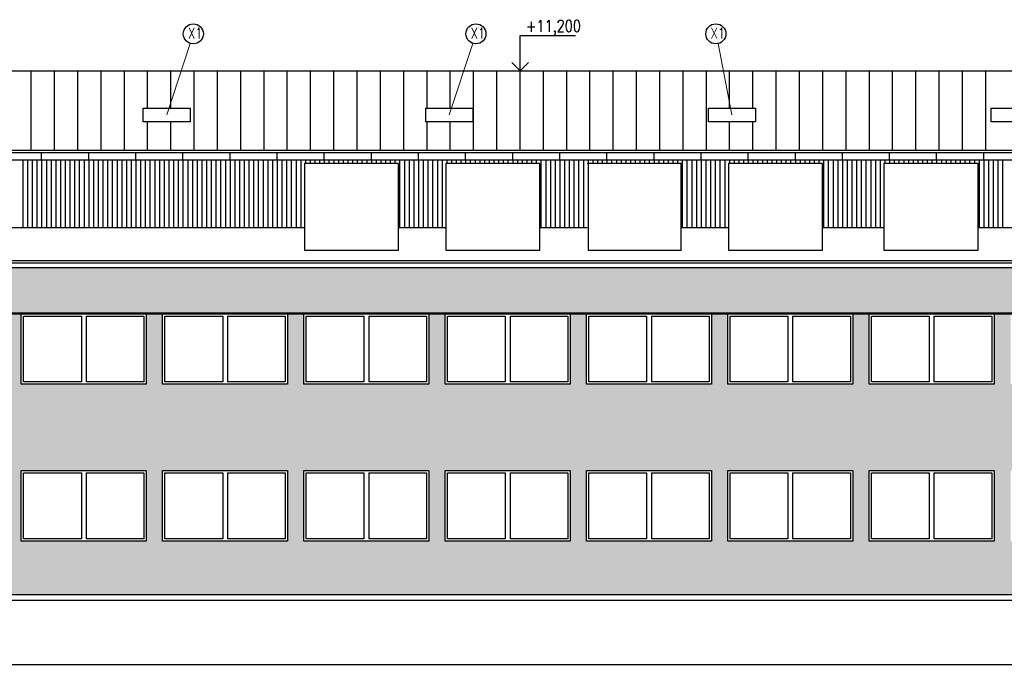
# Model space of a CAD drawing. Header units: millimetres. Extents: x -637441 to -130928, y -380379 to -53767.
# Tile 115 of 193: x -523813 to -502911, y -87017 to -73142. Entities that reach past the tile are written whole.
import ezdxf
from ezdxf.enums import TextEntityAlignment as Align

# ---------------------------------------------------------------- set-up
doc = ezdxf.new("R2010")
doc.units = ezdxf.units.MM
doc.header["$LTSCALE"] = 10
for name, color, linetype, lineweight in [('CKKOTY', 7, 'Continuous', 25), ('CKSTENY_SRAF', 1, 'Continuous', 18), ('CKTEXTY_MALE', 7, 'Continuous', 25), ('CKTEXTY_STREDNI', 6, 'Continuous', 50)]:
    doc.layers.add(name, color=color, linetype=linetype, lineweight=lineweight)
for name, color, linetype in [('NOVÉ_SLABÉ', 7, 'Continuous'), ('OBR', 3, 'Continuous'), ('SLABĚ', 7, 'Continuous')]:
    doc.layers.add(name, color=color, linetype=linetype)
doc.styles.get("Standard").update_dxf_attribs({"font": 'simplex.shx', "width": 0.8})
doc.dimstyles.new('menší', dxfattribs={"dimscale": 100, "dimtxt": 2.5, "dimasz": 2.5, "dimexe": 1.768, "dimexo": 5, "dimtad": 1, "dimrnd": 1, "dimtxsty": 'Standard', "dimblk1": 'OBLIQUE', "dimblk2": 'OBLIQUE', "dimsah": 1, "dimcen": 2.5, "dimdle": 1.8, "dimadec": 0, "dimazin": 0, "dimtfac": 1, "dimtix": 1, "dimtmove": 2, "dimatfit": 3, "dimfxl": 1, "dimarcsym": 0})

# ---------------------------------------------------------------- blocks, each defined once
blk = doc.blocks.new('_OBLIQUE')
at = {"color": 0, "linetype": 'ByBlock'}
blk.add_line((-0.5, -0.5), (0.5, 0.5), dxfattribs=at)
blk = doc.blocks.new('*D745')
at = {"layer": 'CKKOTY', "color": 0, "lineweight": -2}
for p, q in [((-470179, -85906), (-470179, -87017)), ((-530393, -85962), (-530393, -87017)), ((-469999, -86840), (-530573, -86840))]:
    blk.add_line(p, q, dxfattribs=at)
at = {"layer": 'DEFPOINTS', "color": 0}
for p in [(-530393, -85462), (-470179, -85406), (-530393, -86840)]:
    blk.add_point(p, dxfattribs=at)
at = {"layer": 'CKKOTY', "color": 0, "lineweight": -2, "xscale": 250, "yscale": 250, "zscale": 250, "rotation": 180}
blk.add_blockref('_OBLIQUE', (-530393, -86840), dxfattribs=at)
at = {"layer": 'CKKOTY', "color": 0, "lineweight": -2, "xscale": 250, "yscale": 250, "zscale": 250}
blk.add_blockref('_OBLIQUE', (-470179, -86840), dxfattribs=at)
at = {"layer": 'CKKOTY', "color": 0, "insert": (-500286, -86653), "char_height": 250, "attachment_point": 5}
blk.add_mtext('60214', dxfattribs=at)
blk = doc.blocks.new('kacenah1')
at = {"color": 0, "linetype": 'ByBlock', "lineweight": -2}
for points in [[(0, 0), (0, 30), (46.9, 30)], [(-7.07, 7.07), (0, 0), (7.07, 7.07)]]:
    blk.add_lwpolyline(points, dxfattribs=at)
at = {"color": 0, "linetype": 'ByBlock', "lineweight": -2, "width": 0.8}
blk.add_attdef('HEIGHT', text='', height=10, dxfattribs=at).set_placement((5, 30), align=Align.BOTTOM_LEFT)
blk.add_attdef('OZN', text='', height=10, dxfattribs=at).set_placement((5, 26.66), align=Align.TOP_LEFT)

msp = doc.modelspace()

# ---------------------------------------------------------------- hatches: boundary and pattern name
at = {"layer": 'CKSTENY_SRAF'}
msp.add_hatch(color=254, dxfattribs=at).paths.add_polyline_path([(-530393.229, -78401.491), (-473179.314, -78401.491), (-473179.314, -79382.439), (-530393.229, -79382.439)])
h = msp.add_hatch(color=140, dxfattribs=at)
h.paths.add_polyline_path([(-478779.314, -82712.439), (-476129.314, -82712.439), (-476129.314, -84212.439), (-478779.314, -84212.439)], flags=16)
h.paths.add_polyline_path([(-481779.314, -82712.439), (-479129.314, -82712.439), (-479129.314, -84212.439), (-481779.314, -84212.439)], flags=16)
h.paths.add_polyline_path([(-484779.314, -82712.439), (-482129.314, -82712.439), (-482129.314, -84212.439), (-484779.314, -84212.439)], flags=16)
h.paths.add_polyline_path([(-487779.314, -82712.439), (-485129.314, -82712.439), (-485129.314, -84212.439), (-487779.314, -84212.439)], flags=16)
h.paths.add_polyline_path([(-490779.314, -82712.439), (-488129.314, -82712.439), (-488129.314, -84212.439), (-490779.314, -84212.439)], flags=16)
h.paths.add_polyline_path([(-493779.314, -82712.439), (-491129.314, -82712.439), (-491129.314, -84212.439), (-493779.314, -84212.439)], flags=16)
h.paths.add_polyline_path([(-496779.314, -82712.439), (-494129.314, -82712.439), (-494129.314, -84212.439), (-496779.314, -84212.439)], flags=16)
h.paths.add_polyline_path([(-499779.314, -82712.439), (-497129.314, -82712.439), (-497129.314, -84212.439), (-499779.314, -84212.439)], flags=16)
h.paths.add_polyline_path([(-502779.314, -82712.439), (-500129.314, -82712.439), (-500129.314, -84212.439), (-502779.314, -84212.439)], flags=16)
h.paths.add_polyline_path([(-505779.314, -82712.439), (-503129.314, -82712.439), (-503129.314, -84212.439), (-505779.314, -84212.439)], flags=16)
h.paths.add_polyline_path([(-508779.314, -82712.439), (-506129.314, -82712.439), (-506129.314, -84212.439), (-508779.314, -84212.439)], flags=16)
h.paths.add_polyline_path([(-511779.314, -82712.439), (-509129.314, -82712.439), (-509129.314, -84212.439), (-511779.314, -84212.439)], flags=16)
h.paths.add_polyline_path([(-514779.314, -82712.439), (-512129.314, -82712.439), (-512129.314, -84212.439), (-514779.314, -84212.439)], flags=16)
h.paths.add_polyline_path([(-517779.314, -82712.439), (-515129.314, -82712.439), (-515129.314, -84212.439), (-517779.314, -84212.439)], flags=16)
h.paths.add_polyline_path([(-520779.314, -82712.439), (-518129.314, -82712.439), (-518129.314, -84212.439), (-520779.314, -84212.439)], flags=16)
h.paths.add_polyline_path([(-523779.314, -82712.439), (-521129.314, -82712.439), (-521129.314, -84212.439), (-523779.314, -84212.439)], flags=16)
h.paths.add_polyline_path([(-526779.314, -82712.439), (-524129.314, -82712.439), (-524129.314, -84212.439), (-526779.314, -84212.439)], flags=16)
h.paths.add_polyline_path([(-473179.314, -80882.439), (-475829.314, -80882.439), (-475829.314, -79382.439), (-476129.314, -79382.439), (-476129.314, -80888.309), (-478779.314, -80888.309), (-478779.314, -79382.439), (-479129.314, -79382.439), (-479129.314, -80885.374), (-481779.314, -80885.374), (-481779.314, -79382.439), (-482129.314, -79382.439), (-482129.314, -80882.439), (-484779.314, -80882.439), (-484779.314, -79382.439), (-485129.314, -79382.439), (-485129.314, -80882.439), (-487779.314, -80882.439), (-487779.314, -79382.439), (-488129.314, -79382.439), (-488129.314, -80882.439), (-490779.314, -80882.439), (-490779.314, -79382.439), (-491129.314, -79382.439), (-491129.314, -80882.439), (-493779.314, -80882.439), (-493779.314, -79382.439), (-494129.314, -79382.439), (-494129.314, -80882.439), (-496779.314, -80882.439), (-496779.314, -79382.439), (-497129.314, -79382.439), (-497129.314, -80882.439), (-499779.314, -80882.439), (-499779.314, -79382.439), (-500129.314, -79382.439), (-500129.314, -80882.439), (-502779.314, -80882.439), (-502779.314, -79382.439), (-503129.314, -79382.439), (-503129.314, -80882.439), (-505779.314, -80882.439), (-505779.314, -79382.439), (-506129.314, -79382.439), (-506129.314, -80882.439), (-508779.314, -80882.439), (-508779.314, -79382.439), (-509129.314, -79382.439), (-509129.314, -80882.439), (-511779.314, -80882.439), (-511779.314, -79382.439), (-512129.314, -79382.439), (-512129.314, -80882.439), (-514779.314, -80882.439), (-514779.314, -79382.439), (-515129.314, -79382.439), (-515129.314, -80879.453), (-517779.314, -80879.453), (-517779.314, -79382.439), (-518129.314, -79382.439), (-518129.314, -80882.439), (-520779.314, -80882.439), (-520779.314, -79382.439), (-521129.314, -79382.439), (-521129.314, -80882.439), (-523779.314, -80882.439), (-523779.314, -79382.439), (-524129.314, -79382.439), (-524129.314, -80882.439), (-526779.314, -80882.439), (-526779.314, -79382.439), (-527179.314, -79382.439), (-527179.314, -82382.439), (-529829.314, -82382.439), (-529829.314, -79382.439), (-530404.936, -79382.439), (-530404.936, -85349.93), (-473179.314, -85349.93)])

# ---------------------------------------------------------------- linework, layer by layer
at = {"color": 7, "lineweight": -3}
for points in [[(-515768.229, -76196.744), (-517768.229, -76196.744), (-517768.229, -78037.543), (-515768.229, -78037.543)], [(-512768.229, -76196.744), (-514768.229, -76196.744), (-514768.229, -78037.543), (-512768.229, -78037.543)], [(-506768.229, -76196.744), (-508768.229, -76196.744), (-508768.229, -78037.543), (-506768.229, -78037.543)], [(-503468.229, -76196.744), (-505468.229, -76196.744), (-505468.229, -78037.543), (-503468.229, -78037.543)]]:
    msp.add_lwpolyline(points, close=True, dxfattribs=at)
msp.add_lwpolyline([(-511747.345, -76114.955), (-511747.345, -78037.543), (-509768.229, -78037.543), (-509768.229, -76196.744), (-511768.229, -76196.744)], dxfattribs=at)
at = {"layer": 'CKKOTY'}
for p, q in [((-529993.229, -74224.955), (-470129.314, -74224.955)), ((-529993.229, -75914.955), (-470179.314, -75914.955)), ((-529993.229, -75964.955), (-470179.314, -75964.955)), ((-523347.345, -76114.955), (-523347.345, -75964.955)), ((-522347.345, -76114.955), (-522347.345, -75964.955)), ((-521347.345, -76114.955), (-521347.345, -75964.955)), ((-520347.345, -76114.955), (-520347.345, -75964.955)), ((-519347.345, -76114.955), (-519347.345, -75964.955)), ((-518347.345, -76114.955), (-518347.345, -75964.955)), ((-517347.345, -76114.955), (-517347.345, -75964.955)), ((-516347.345, -76114.955), (-516347.345, -75964.955)), ((-515347.345, -76114.955), (-515347.345, -75964.955)), ((-514347.345, -76114.955), (-514347.345, -75964.955)), ((-513347.345, -76114.955), (-513347.345, -75964.955)), ((-512347.345, -76114.955), (-512347.345, -75964.955)), ((-511347.345, -76114.955), (-511347.345, -75964.955)), ((-510347.345, -76114.955), (-510347.345, -75964.955)), ((-510347.345, -76114.955), (-510347.345, -75964.955)), ((-509347.345, -76114.955), (-509347.345, -75964.955)), ((-508347.345, -76114.955), (-508347.345, -75964.955)), ((-507347.345, -76114.955), (-507347.345, -75964.955)), ((-506347.345, -76114.955), (-506347.345, -75964.955)), ((-505347.345, -76114.955), (-505347.345, -75964.955)), ((-504347.345, -76114.955), (-504347.345, -75964.955)), ((-503347.345, -76114.955), (-503347.345, -75964.955)), ((-529732.275, -76114.955), (-500152.008, -76114.955)), ((-529767.831, -77551.491), (-517768.229, -77551.491)), ((-515768.229, -77551.491), (-514768.229, -77551.491)), ((-512768.229, -77551.491), (-511768.229, -77551.491)), ((-509768.229, -77551.491), (-508768.229, -77551.491)), ((-506768.229, -77551.491), (-505468.229, -77551.491)), ((-503468.229, -77551.491), (-502468.229, -77551.491)), ((-529993.229, -78251.491), (-470179.314, -78251.491)), ((-529993.229, -78301.491), (-470179.314, -78301.491)), ((-530393.229, -78401.491), (-470179.314, -78401.491)), ((-512159.314, -79382.439), (-514809.314, -79382.439)), ((-509159.314, -79382.439), (-511809.314, -79382.439)), ((-523779.314, -80832.439), (-523779.314, -79432.439)), ((-520779.314, -80832.439), (-520779.314, -79432.439)), ((-517779.314, -80832.439), (-517779.314, -79432.439)), ((-514779.314, -80832.439), (-514779.314, -79432.439)), ((-511779.314, -80832.439), (-511779.314, -79432.439)), ((-508779.314, -80832.439), (-508779.314, -79432.439)), ((-505779.314, -80832.439), (-505779.314, -79432.439)), ((-523779.314, -84162.439), (-523779.314, -82762.439)), ((-520779.314, -84162.439), (-520779.314, -82762.439)), ((-517779.314, -84162.439), (-517779.314, -82762.439)), ((-514779.314, -84162.439), (-514779.314, -82762.439)), ((-511779.314, -84162.439), (-511779.314, -82762.439)), ((-508779.314, -84162.439), (-508779.314, -82762.439)), ((-505779.314, -84162.439), (-505779.314, -82762.439))]:
    msp.add_line(p, q, dxfattribs=at)
at = {"layer": 'CKSTENY_SRAF', "color": 7}
for p, q in [((-520693.229, -75161.78), (-520193.93, -73644.822)), ((-514693.229, -75161.78), (-514193.93, -73644.822)), ((-508693.229, -75161.78), (-508987.355, -73644.822))]:
    msp.add_line(p, q, dxfattribs=at)
msp.add_lwpolyline([(-473179.314, -79382.439), (-530393.229, -79382.439), (-530393.229, -78401.491), (-473179.314, -78401.491)], dxfattribs=at)
msp.add_lwpolyline([(-530393.229, -78401.491), (-473179.314, -78401.491), (-473179.314, -79382.439), (-530393.229, -79382.439)], close=True, dxfattribs=at)
at = {"layer": 'CKTEXTY_MALE'}
for p, q in [((-524129.314, -79382.439), (-523779.314, -79382.439)), ((-523779.314, -79382.439), (-521129.314, -79382.439)), ((-523779.314, -80882.439), (-523779.314, -79382.439)), ((-521129.314, -79382.439), (-521129.314, -80882.439)), ((-521129.314, -79382.439), (-520779.314, -79382.439)), ((-520779.314, -79382.439), (-518129.314, -79382.439)), ((-520779.314, -80882.439), (-520779.314, -79382.439)), ((-518129.314, -79382.439), (-518129.314, -80882.439)), ((-518129.314, -79382.439), (-517779.314, -79382.439)), ((-517779.314, -79382.439), (-515129.314, -79382.439)), ((-517779.314, -80882.439), (-517779.314, -79382.439)), ((-515129.314, -79382.439), (-515129.314, -80882.439)), ((-514779.314, -79382.439), (-515129.314, -79382.439)), ((-514779.314, -79382.439), (-512129.314, -79382.439)), ((-514779.314, -80882.439), (-514779.314, -79382.439)), ((-512129.314, -79382.439), (-512129.314, -80882.439)), ((-511779.314, -79382.439), (-512129.314, -79382.439)), ((-511779.314, -79382.439), (-509129.314, -79382.439)), ((-511779.314, -80882.439), (-511779.314, -79382.439)), ((-509129.314, -79382.439), (-509129.314, -80882.439)), ((-508779.314, -79382.439), (-509129.314, -79382.439)), ((-508779.314, -79382.439), (-506129.314, -79382.439)), ((-508779.314, -80882.439), (-508779.314, -79382.439)), ((-506129.314, -79382.439), (-506129.314, -80882.439)), ((-505779.314, -79382.439), (-506129.314, -79382.439)), ((-505779.314, -79382.439), (-503129.314, -79382.439)), ((-505779.314, -80882.439), (-505779.314, -79382.439)), ((-503129.314, -79382.439), (-503129.314, -80882.439)), ((-502779.314, -79382.439), (-503129.314, -79382.439)), ((-522504.314, -79432.439), (-522504.314, -80832.439)), ((-522404.314, -79432.439), (-522404.314, -80832.439)), ((-519504.314, -79432.439), (-519504.314, -80832.439)), ((-519404.314, -79432.439), (-518179.314, -79432.439)), ((-519404.314, -79432.439), (-519404.314, -80832.439)), ((-518179.314, -79432.439), (-518179.314, -80832.439)), ((-517729.314, -80832.439), (-517729.314, -79432.439)), ((-517729.314, -79432.439), (-516504.314, -79432.439)), ((-516504.314, -79432.439), (-516504.314, -80832.439)), ((-516404.314, -79432.439), (-515179.314, -79432.439)), ((-516404.314, -79432.439), (-516404.314, -80832.439)), ((-515179.314, -79432.439), (-515179.314, -80832.439)), ((-514729.314, -80832.439), (-514729.314, -79432.439)), ((-514729.314, -79432.439), (-513504.314, -79432.439)), ((-513504.314, -79432.439), (-513504.314, -80832.439)), ((-513404.314, -79432.439), (-512179.314, -79432.439)), ((-513404.314, -79432.439), (-513404.314, -80832.439)), ((-512179.314, -79432.439), (-512179.314, -80832.439)), ((-511729.314, -80832.439), (-511729.314, -79432.439)), ((-511729.314, -79432.439), (-510504.314, -79432.439)), ((-510504.314, -79432.439), (-510504.314, -80832.439)), ((-510404.314, -79432.439), (-509179.314, -79432.439)), ((-510404.314, -79432.439), (-510404.314, -80832.439)), ((-509179.314, -79432.439), (-509179.314, -80832.439)), ((-508729.314, -80832.439), (-508729.314, -79432.439)), ((-508729.314, -79432.439), (-507504.314, -79432.439)), ((-507504.314, -79432.439), (-507504.314, -80832.439)), ((-507404.314, -79432.439), (-506179.314, -79432.439)), ((-507404.314, -79432.439), (-507404.314, -80832.439)), ((-506179.314, -79432.439), (-506179.314, -80832.439)), ((-505729.314, -80832.439), (-505729.314, -79432.439)), ((-505729.314, -79432.439), (-504504.314, -79432.439)), ((-504504.314, -79432.439), (-504504.314, -80832.439)), ((-504404.314, -79432.439), (-503179.314, -79432.439)), ((-504404.314, -79432.439), (-504404.314, -80832.439)), ((-503179.314, -79432.439), (-503179.314, -80832.439)), ((-521129.314, -80882.439), (-523779.314, -80882.439)), ((-518129.314, -80882.439), (-520779.314, -80882.439)), ((-518179.314, -80832.439), (-519404.314, -80832.439)), ((-515129.314, -80882.439), (-517779.314, -80882.439)), ((-516504.314, -80832.439), (-517729.314, -80832.439)), ((-515179.314, -80832.439), (-516404.314, -80832.439)), ((-512129.314, -80882.439), (-514779.314, -80882.439)), ((-513504.314, -80832.439), (-514729.314, -80832.439)), ((-512179.314, -80832.439), (-513404.314, -80832.439)), ((-509129.314, -80882.439), (-511779.314, -80882.439)), ((-510504.314, -80832.439), (-511729.314, -80832.439)), ((-509179.314, -80832.439), (-510404.314, -80832.439)), ((-506129.314, -80882.439), (-508779.314, -80882.439)), ((-507504.314, -80832.439), (-508729.314, -80832.439)), ((-506179.314, -80832.439), (-507404.314, -80832.439)), ((-503129.314, -80882.439), (-505779.314, -80882.439)), ((-504504.314, -80832.439), (-505729.314, -80832.439)), ((-503179.314, -80832.439), (-504404.314, -80832.439)), ((-522504.314, -82762.439), (-522504.314, -84162.439)), ((-522404.314, -82762.439), (-522404.314, -84162.439)), ((-519504.314, -82762.439), (-519504.314, -84162.439)), ((-519404.314, -82762.439), (-519404.314, -84162.439)), ((-516504.314, -82762.439), (-516504.314, -84162.439)), ((-516404.314, -82762.439), (-516404.314, -84162.439)), ((-513504.314, -82762.439), (-513504.314, -84162.439)), ((-513404.314, -82762.439), (-513404.314, -84162.439)), ((-510504.314, -82762.439), (-510504.314, -84162.439)), ((-510404.314, -82762.439), (-510404.314, -84162.439)), ((-507504.314, -82762.439), (-507504.314, -84162.439)), ((-507404.314, -82762.439), (-507404.314, -84162.439)), ((-504504.314, -82762.439), (-504504.314, -84162.439)), ((-504404.314, -82762.439), (-504404.314, -84162.439))]:
    msp.add_line(p, q, dxfattribs=at)
at = {"layer": 'CKTEXTY_MALE', "color": 5}
msp.add_line((-473179.314, -85349.93), (-530393.229, -85349.93), dxfattribs=at)
at = {"layer": 'CKTEXTY_MALE', "linetype": 'Continuous'}
for points in [[(-521193.229, -75312.977), (-521193.229, -75022.977), (-520193.229, -75022.977), (-520193.229, -75312.977)], [(-515193.229, -75312.977), (-515193.229, -75022.977), (-514193.229, -75022.977), (-514193.229, -75312.977)], [(-509193.229, -75312.977), (-509193.229, -75022.977), (-508193.229, -75022.977), (-508193.229, -75312.977)], [(-503193.229, -75312.977), (-503193.229, -75022.977), (-502193.229, -75022.977), (-502193.229, -75312.977)]]:
    msp.add_lwpolyline(points, close=True, dxfattribs=at)
at = {"layer": 'CKTEXTY_MALE'}
for points in [[(-522504.314, -80832.439), (-523729.314, -80832.439), (-523729.314, -79432.439), (-522504.314, -79432.439)], [(-522404.314, -79432.439), (-521179.314, -79432.439), (-521179.314, -80832.439), (-522404.314, -80832.439)], [(-519504.314, -80832.439), (-520729.314, -80832.439), (-520729.314, -79432.439), (-519504.314, -79432.439)], [(-522504.314, -84162.439), (-523729.314, -84162.439), (-523729.314, -82762.439), (-522504.314, -82762.439)], [(-522404.314, -82762.439), (-521179.314, -82762.439), (-521179.314, -84162.439), (-522404.314, -84162.439)], [(-519504.314, -84162.439), (-520729.314, -84162.439), (-520729.314, -82762.439), (-519504.314, -82762.439)], [(-519404.314, -82762.439), (-518179.314, -82762.439), (-518179.314, -84162.439), (-519404.314, -84162.439)], [(-516504.314, -84162.439), (-517729.314, -84162.439), (-517729.314, -82762.439), (-516504.314, -82762.439)], [(-516404.314, -82762.439), (-515179.314, -82762.439), (-515179.314, -84162.439), (-516404.314, -84162.439)], [(-513504.314, -84162.439), (-514729.314, -84162.439), (-514729.314, -82762.439), (-513504.314, -82762.439)], [(-513404.314, -82762.439), (-512179.314, -82762.439), (-512179.314, -84162.439), (-513404.314, -84162.439)], [(-510504.314, -84162.439), (-511729.314, -84162.439), (-511729.314, -82762.439), (-510504.314, -82762.439)], [(-510404.314, -82762.439), (-509179.314, -82762.439), (-509179.314, -84162.439), (-510404.314, -84162.439)], [(-507504.314, -84162.439), (-508729.314, -84162.439), (-508729.314, -82762.439), (-507504.314, -82762.439)], [(-507404.314, -82762.439), (-506179.314, -82762.439), (-506179.314, -84162.439), (-507404.314, -84162.439)], [(-504504.314, -84162.439), (-505729.314, -84162.439), (-505729.314, -82762.439), (-504504.314, -82762.439)], [(-504404.314, -82762.439), (-503179.314, -82762.439), (-503179.314, -84162.439), (-504404.314, -84162.439)]]:
    msp.add_lwpolyline(points, dxfattribs=at)
for points in [[(-523779.314, -82712.439), (-521129.314, -82712.439), (-521129.314, -84212.439), (-523779.314, -84212.439)], [(-520779.314, -82712.439), (-518129.314, -82712.439), (-518129.314, -84212.439), (-520779.314, -84212.439)], [(-517779.314, -82712.439), (-515129.314, -82712.439), (-515129.314, -84212.439), (-517779.314, -84212.439)], [(-514779.314, -82712.439), (-512129.314, -82712.439), (-512129.314, -84212.439), (-514779.314, -84212.439)], [(-511779.314, -82712.439), (-509129.314, -82712.439), (-509129.314, -84212.439), (-511779.314, -84212.439)], [(-508779.314, -82712.439), (-506129.314, -82712.439), (-506129.314, -84212.439), (-508779.314, -84212.439)], [(-505779.314, -82712.439), (-503129.314, -82712.439), (-503129.314, -84212.439), (-505779.314, -84212.439)]]:
    msp.add_lwpolyline(points, close=True, dxfattribs=at)
for centre in [(-520127.406, -73442.711), (-514127.406, -73442.711), (-509034.479, -73442.711)]:
    msp.add_circle(centre, 212.778, dxfattribs=at)
at = {"layer": 'CKTEXTY_STREDNI', "color": 7}
msp.add_line((-527179.314, -79382.439), (-473179.314, -79382.439), dxfattribs=at)
at = {"layer": 'NOVÉ_SLABÉ'}
for p, q in [((-523568.338, -75914.955), (-523568.338, -74224.955)), ((-523074.115, -75914.955), (-523074.115, -74224.955)), ((-522579.893, -75914.955), (-522579.893, -74224.955)), ((-522085.67, -75914.955), (-522085.67, -74224.955)), ((-521591.448, -75914.955), (-521591.448, -74224.955)), ((-521097.226, -75022.977), (-521097.226, -74224.955)), ((-520603.003, -75022.977), (-520603.003, -74224.955)), ((-520108.781, -75914.955), (-520108.781, -74224.955)), ((-519614.558, -75914.955), (-519614.558, -74224.955)), ((-519120.336, -75914.955), (-519120.336, -74224.955)), ((-518626.114, -75914.955), (-518626.114, -74224.955)), ((-518131.891, -75914.955), (-518131.891, -74224.955)), ((-517637.669, -75914.955), (-517637.669, -74224.955)), ((-517143.446, -75914.955), (-517143.446, -74224.955)), ((-516649.224, -75914.955), (-516649.224, -74224.955)), ((-516155.002, -75914.955), (-516155.002, -74224.955)), ((-515660.779, -75914.955), (-515660.779, -74224.955)), ((-515166.557, -75022.977), (-515166.557, -74224.955)), ((-514672.334, -75022.977), (-514672.334, -74224.955)), ((-514178.112, -75914.955), (-514178.112, -74224.955)), ((-513683.889, -75914.955), (-513683.889, -74224.955)), ((-513189.667, -75914.955), (-513189.667, -74224.955)), ((-512695.445, -75914.955), (-512695.445, -74224.955)), ((-512201.222, -75914.955), (-512201.222, -74224.955)), ((-511707, -75914.955), (-511707, -74224.955)), ((-511212.777, -75914.955), (-511212.777, -74224.955)), ((-510718.555, -75914.955), (-510718.555, -74224.955)), ((-510224.333, -75914.955), (-510224.333, -74224.955)), ((-509730.11, -75914.955), (-509730.11, -74224.955)), ((-509235.888, -75914.955), (-509235.888, -74224.955)), ((-508741.665, -75022.977), (-508741.665, -74224.955)), ((-508247.443, -75022.977), (-508247.443, -74224.955)), ((-507753.221, -75914.955), (-507753.221, -74224.955)), ((-507258.998, -75914.955), (-507258.998, -74224.955)), ((-506764.776, -75914.955), (-506764.776, -74224.955)), ((-506270.553, -75914.955), (-506270.553, -74224.955)), ((-505776.331, -75914.955), (-505776.331, -74224.955)), ((-505282.109, -75914.955), (-505282.109, -74224.955)), ((-504787.886, -75914.955), (-504787.886, -74224.955)), ((-504293.664, -75914.955), (-504293.664, -74224.955)), ((-503799.441, -75914.955), (-503799.441, -74224.955)), ((-503305.219, -75914.955), (-503305.219, -74224.955)), ((-521097.226, -75914.955), (-521097.226, -75312.977)), ((-520603.003, -75914.955), (-520603.003, -75312.977)), ((-515166.557, -75914.955), (-515166.557, -75312.977)), ((-514672.334, -75914.955), (-514672.334, -75312.977)), ((-508741.665, -75914.955), (-508741.665, -75312.977)), ((-508247.443, -75914.955), (-508247.443, -75312.977))]:
    msp.add_line(p, q, dxfattribs=at)
at = {"layer": 'OBR', "color": 7, "lineweight": -2}
for p, q in [((-523747.345, -76114.955), (-523747.345, -77551.491)), ((-523647.345, -76114.955), (-523647.345, -77551.491)), ((-523547.345, -76114.955), (-523547.345, -77551.491)), ((-523447.345, -76114.955), (-523447.345, -77551.491)), ((-523347.345, -76114.955), (-523347.345, -77551.491)), ((-523247.345, -76114.955), (-523247.345, -77551.491)), ((-523147.345, -76114.955), (-523147.345, -77551.491)), ((-523047.345, -76114.955), (-523047.345, -77551.491)), ((-522947.345, -76114.955), (-522947.345, -77551.491)), ((-522947.345, -76114.955), (-522947.345, -77551.491)), ((-522847.345, -76114.955), (-522847.345, -77551.491)), ((-522747.345, -76114.955), (-522747.345, -77551.491)), ((-522647.345, -76114.955), (-522647.345, -77551.491)), ((-522547.345, -76114.955), (-522547.345, -77551.491)), ((-522447.345, -76114.955), (-522447.345, -77551.491)), ((-522347.345, -76114.955), (-522347.345, -77551.491)), ((-522247.345, -76114.955), (-522247.345, -77551.491)), ((-522147.345, -76114.955), (-522147.345, -77551.491)), ((-522047.345, -76114.955), (-522047.345, -77551.491)), ((-521947.345, -76114.955), (-521947.345, -77551.491)), ((-521847.345, -76114.955), (-521847.345, -77551.491)), ((-521747.345, -76114.955), (-521747.345, -77551.491)), ((-521647.345, -76114.955), (-521647.345, -77551.491)), ((-521547.345, -76114.955), (-521547.345, -77551.491)), ((-521447.345, -76114.955), (-521447.345, -77551.491)), ((-521347.345, -76114.955), (-521347.345, -77551.491)), ((-521247.345, -76114.955), (-521247.345, -77551.491)), ((-521147.345, -76114.955), (-521147.345, -77551.491)), ((-521147.345, -76114.955), (-521147.345, -77551.491)), ((-521047.345, -76114.955), (-521047.345, -77551.491)), ((-520947.345, -76114.955), (-520947.345, -77551.491)), ((-520847.345, -76114.955), (-520847.345, -77551.491)), ((-520747.345, -76114.955), (-520747.345, -77551.491)), ((-520647.345, -76114.955), (-520647.345, -77551.491)), ((-520547.345, -76114.955), (-520547.345, -77551.491)), ((-520447.345, -76114.955), (-520447.345, -77551.491)), ((-520347.345, -76114.955), (-520347.345, -77551.491)), ((-520247.345, -76114.955), (-520247.345, -77551.491)), ((-520147.345, -76114.955), (-520147.345, -77551.491)), ((-520047.345, -76114.955), (-520047.345, -77551.491)), ((-519947.345, -76114.955), (-519947.345, -77551.491)), ((-519847.345, -76114.955), (-519847.345, -77551.491)), ((-519747.345, -76114.955), (-519747.345, -77551.491)), ((-519647.345, -76114.955), (-519647.345, -77551.491)), ((-519547.345, -76114.955), (-519547.345, -77551.491)), ((-519447.345, -76114.955), (-519447.345, -77551.491)), ((-519347.345, -76114.955), (-519347.345, -77551.491)), ((-519247.345, -76114.955), (-519247.345, -77551.491)), ((-519147.345, -76114.955), (-519147.345, -77551.491)), ((-519047.345, -76114.955), (-519047.345, -77551.491)), ((-518947.345, -76114.955), (-518947.345, -77551.491)), ((-518847.345, -76114.955), (-518847.345, -77551.491)), ((-518747.345, -76114.955), (-518747.345, -77551.491)), ((-518647.345, -76114.955), (-518647.345, -77551.491)), ((-518547.345, -76114.955), (-518547.345, -77551.491)), ((-518447.345, -76114.955), (-518447.345, -77551.491)), ((-518347.345, -76114.955), (-518347.345, -77551.491)), ((-518247.345, -76114.955), (-518247.345, -77551.491)), ((-518147.345, -76114.955), (-518147.345, -77551.491)), ((-518047.345, -76114.955), (-518047.345, -77551.491)), ((-517947.345, -76114.955), (-517947.345, -77551.491)), ((-517847.345, -76114.955), (-517847.345, -77551.491)), ((-515747.345, -76114.955), (-515747.345, -77551.491)), ((-515647.345, -76114.955), (-515647.345, -77551.491)), ((-515547.345, -76114.955), (-515547.345, -77551.491)), ((-515447.345, -76114.955), (-515447.345, -77551.491)), ((-515347.345, -76114.955), (-515347.345, -77551.491)), ((-515247.345, -76114.955), (-515247.345, -77551.491)), ((-515247.345, -76114.955), (-515247.345, -77551.491)), ((-515147.345, -76114.955), (-515147.345, -77551.491)), ((-515047.345, -76114.955), (-515047.345, -77551.491)), ((-514947.345, -76114.955), (-514947.345, -77551.491)), ((-514847.345, -76114.955), (-514847.345, -77551.491)), ((-512747.345, -76114.955), (-512747.345, -77551.491)), ((-512647.345, -76114.955), (-512647.345, -77551.491)), ((-512547.345, -76114.955), (-512547.345, -77551.491)), ((-512447.345, -76114.955), (-512447.345, -77551.491)), ((-512347.345, -76114.955), (-512347.345, -77551.491)), ((-512247.345, -76114.955), (-512247.345, -77551.491)), ((-512147.345, -76114.955), (-512147.345, -77551.491)), ((-512047.345, -76114.955), (-512047.345, -77551.491)), ((-511947.345, -76114.955), (-511947.345, -77551.491)), ((-511847.345, -76114.955), (-511847.345, -77551.491)), ((-509747.345, -76114.955), (-509747.345, -77551.491)), ((-509647.345, -76114.955), (-509647.345, -77551.491)), ((-509547.345, -76114.955), (-509547.345, -77551.491)), ((-509447.345, -76114.955), (-509447.345, -77551.491)), ((-509347.345, -76114.955), (-509347.345, -77551.491)), ((-509347.345, -76114.955), (-509347.345, -77551.491)), ((-509247.345, -76114.955), (-509247.345, -77551.491)), ((-509147.345, -76114.955), (-509147.345, -77551.491)), ((-509047.345, -76114.955), (-509047.345, -77551.491)), ((-508947.345, -76114.955), (-508947.345, -77551.491)), ((-508847.345, -76114.955), (-508847.345, -77551.491)), ((-506747.345, -76114.955), (-506747.345, -77551.491)), ((-506647.345, -76114.955), (-506647.345, -77551.491)), ((-506547.345, -76114.955), (-506547.345, -77551.491)), ((-506447.345, -76114.955), (-506447.345, -77551.491)), ((-506347.345, -76114.955), (-506347.345, -77551.491)), ((-506247.345, -76114.955), (-506247.345, -77551.491)), ((-506147.345, -76114.955), (-506147.345, -77551.491)), ((-506047.345, -76114.955), (-506047.345, -77551.491)), ((-505947.345, -76114.955), (-505947.345, -77551.491)), ((-505847.345, -76114.955), (-505847.345, -77551.491)), ((-505747.345, -76114.955), (-505747.345, -77551.491)), ((-505647.345, -76114.955), (-505647.345, -77551.491)), ((-505547.345, -76114.955), (-505547.345, -77551.491)), ((-503447.345, -76114.955), (-503447.345, -77551.491)), ((-503447.345, -76114.955), (-503447.345, -77551.491)), ((-503347.345, -76114.955), (-503347.345, -77551.491)), ((-503247.345, -76114.955), (-503247.345, -77551.491)), ((-503147.345, -76114.955), (-503147.345, -77551.491)), ((-503047.345, -76114.955), (-503047.345, -77551.491)), ((-502947.345, -76114.955), (-502947.345, -77551.491))]:
    msp.add_line(p, q, dxfattribs=at)
at = {"layer": 'OBR', "color": 254, "lineweight": -2, "true_color": 0xe0e0e0}
for p, q in [((-517747.345, -76114.955), (-517747.345, -76196.744)), ((-517647.345, -76114.955), (-517647.345, -76196.744)), ((-517547.345, -76114.955), (-517547.345, -76196.744)), ((-517447.345, -76114.955), (-517447.345, -76196.744)), ((-517347.345, -76114.955), (-517347.345, -76196.744)), ((-517247.345, -76114.955), (-517247.345, -76196.744)), ((-517147.345, -76114.955), (-517147.345, -76196.744)), ((-517047.345, -76114.955), (-517047.345, -76196.744)), ((-517047.345, -76114.955), (-517047.345, -76196.744)), ((-516947.345, -76114.955), (-516947.345, -76196.744)), ((-516847.345, -76114.955), (-516847.345, -76196.744)), ((-516747.345, -76114.955), (-516747.345, -76196.744)), ((-516647.345, -76114.955), (-516647.345, -76196.744)), ((-516547.345, -76114.955), (-516547.345, -76196.744)), ((-516447.345, -76114.955), (-516447.345, -76196.744)), ((-516347.345, -76114.955), (-516347.345, -76196.744)), ((-516247.345, -76114.955), (-516247.345, -76196.744)), ((-516147.345, -76114.955), (-516147.345, -76196.744)), ((-516047.345, -76114.955), (-516047.345, -76196.744)), ((-515947.345, -76114.955), (-515947.345, -76196.744)), ((-515847.345, -76114.955), (-515847.345, -76196.744)), ((-514747.345, -76114.955), (-514747.345, -76196.744)), ((-514647.345, -76114.955), (-514647.345, -76196.744)), ((-514547.345, -76114.955), (-514547.345, -76196.744)), ((-514447.345, -76114.955), (-514447.345, -76196.744)), ((-514347.345, -76114.955), (-514347.345, -76196.744)), ((-514247.345, -76114.955), (-514247.345, -76196.744)), ((-514147.345, -76114.955), (-514147.345, -76196.744)), ((-514047.345, -76114.955), (-514047.345, -76196.744)), ((-513947.345, -76114.955), (-513947.345, -76196.744)), ((-513847.345, -76114.955), (-513847.345, -76196.744)), ((-513747.345, -76114.955), (-513747.345, -76196.744)), ((-513647.345, -76114.955), (-513647.345, -76196.744)), ((-513547.345, -76114.955), (-513547.345, -76196.744)), ((-513447.345, -76114.955), (-513447.345, -76196.744)), ((-513347.345, -76114.955), (-513347.345, -76196.744)), ((-513247.345, -76114.955), (-513247.345, -76196.744)), ((-513147.345, -76114.955), (-513147.345, -76196.744)), ((-513047.345, -76114.955), (-513047.345, -76196.744)), ((-512947.345, -76114.955), (-512947.345, -76196.744)), ((-512847.345, -76114.955), (-512847.345, -76196.744)), ((-511647.345, -76114.955), (-511647.345, -76196.744)), ((-511547.345, -76114.955), (-511547.345, -76196.744)), ((-511447.345, -76114.955), (-511447.345, -76196.744)), ((-511347.345, -76114.955), (-511347.345, -76196.744)), ((-511247.345, -76114.955), (-511247.345, -76196.744)), ((-511147.345, -76114.955), (-511147.345, -76196.744)), ((-511147.345, -76114.955), (-511147.345, -76196.744)), ((-511047.345, -76114.955), (-511047.345, -76196.744)), ((-510947.345, -76114.955), (-510947.345, -76196.744)), ((-510847.345, -76114.955), (-510847.345, -76196.744)), ((-510747.345, -76114.955), (-510747.345, -76196.744)), ((-510647.345, -76114.955), (-510647.345, -76196.744)), ((-510547.345, -76114.955), (-510547.345, -76196.744)), ((-510447.345, -76114.955), (-510447.345, -76196.744)), ((-510347.345, -76114.955), (-510347.345, -76196.744)), ((-510247.345, -76114.955), (-510247.345, -76196.744)), ((-510147.345, -76114.955), (-510147.345, -76196.744)), ((-510047.345, -76114.955), (-510047.345, -76196.744)), ((-509947.345, -76114.955), (-509947.345, -76196.744)), ((-509847.345, -76114.955), (-509847.345, -76196.744)), ((-508747.345, -76114.955), (-508747.345, -76196.744)), ((-508647.345, -76114.955), (-508647.345, -76196.744)), ((-508547.345, -76114.955), (-508547.345, -76196.744)), ((-508447.345, -76114.955), (-508447.345, -76196.744)), ((-508347.345, -76114.955), (-508347.345, -76196.744)), ((-508247.345, -76114.955), (-508247.345, -76196.744)), ((-508147.345, -76114.955), (-508147.345, -76196.744)), ((-508047.345, -76114.955), (-508047.345, -76196.744)), ((-507947.345, -76114.955), (-507947.345, -76196.744)), ((-507847.345, -76114.955), (-507847.345, -76196.744)), ((-507747.345, -76114.955), (-507747.345, -76196.744)), ((-507647.345, -76114.955), (-507647.345, -76196.744)), ((-507547.345, -76114.955), (-507547.345, -76196.744)), ((-507447.345, -76114.955), (-507447.345, -76196.744)), ((-507347.345, -76114.955), (-507347.345, -76196.744)), ((-507247.345, -76114.955), (-507247.345, -76196.744)), ((-507147.345, -76114.955), (-507147.345, -76196.744)), ((-507047.345, -76114.955), (-507047.345, -76196.744)), ((-506947.345, -76114.955), (-506947.345, -76196.744)), ((-506847.345, -76114.955), (-506847.345, -76196.744)), ((-505447.345, -76114.955), (-505447.345, -76196.744)), ((-505347.345, -76114.955), (-505347.345, -76196.744)), ((-505247.345, -76114.955), (-505247.345, -76196.744)), ((-505247.345, -76114.955), (-505247.345, -76196.744)), ((-505147.345, -76114.955), (-505147.345, -76196.744)), ((-505047.345, -76114.955), (-505047.345, -76196.744)), ((-504947.345, -76114.955), (-504947.345, -76196.744)), ((-504847.345, -76114.955), (-504847.345, -76196.744)), ((-504747.345, -76114.955), (-504747.345, -76196.744)), ((-504647.345, -76114.955), (-504647.345, -76196.744)), ((-504547.345, -76114.955), (-504547.345, -76196.744)), ((-504447.345, -76114.955), (-504447.345, -76196.744)), ((-504347.345, -76114.955), (-504347.345, -76196.744)), ((-504247.345, -76114.955), (-504247.345, -76196.744)), ((-504147.345, -76114.955), (-504147.345, -76196.744)), ((-504047.345, -76114.955), (-504047.345, -76196.744)), ((-503947.345, -76114.955), (-503947.345, -76196.744)), ((-503847.345, -76114.955), (-503847.345, -76196.744)), ((-503747.345, -76114.955), (-503747.345, -76196.744)), ((-503647.345, -76114.955), (-503647.345, -76196.744)), ((-503547.345, -76114.955), (-503547.345, -76196.744))]:
    msp.add_line(p, q, dxfattribs=at)
at = {"layer": 'SLABĚ', "color": 6}
msp.add_line((-530393.229, -85462.439), (-461880.3, -85462.439), dxfattribs=at)
msp.add_line((-530393.229, -85462.439), (-461880.3, -85462.439), dxfattribs=at)

# ---------------------------------------------------------------- block references
at = {"layer": 'CKKOTY', "xscale": 25, "yscale": 25, "zscale": 25}
msp.add_blockref('kacenah1', (-513189.667, -74224.955), dxfattribs=at).add_auto_attribs({'HEIGHT': '+11,200'})

# ---------------------------------------------------------------- texts
at = {"layer": 'CKTEXTY_MALE', "width": 0.8}
for p in [(-520240.847, -73542.364), (-514240.847, -73542.364), (-509147.919, -73542.364)]:
    msp.add_text('X1', height=225, dxfattribs=at).set_placement(p)

# ---------------------------------------------------------------- dimensions: what is measured, and where the dimension line sits
at = {"layer": 'CKKOTY'}
dim = msp.add_linear_dim(base=(-530393.229, -86840.1757), p1=(-470179.3136, -85406.1846), p2=(-530393.229, -85462.4395), dimstyle='menší', dxfattribs=at)
dim.commit()
dim.dimension.update_dxf_attribs({"geometry": '*D745', "text_midpoint": (-500286.2713, -86652.6757)})

doc.saveas('drawing.dxf')
